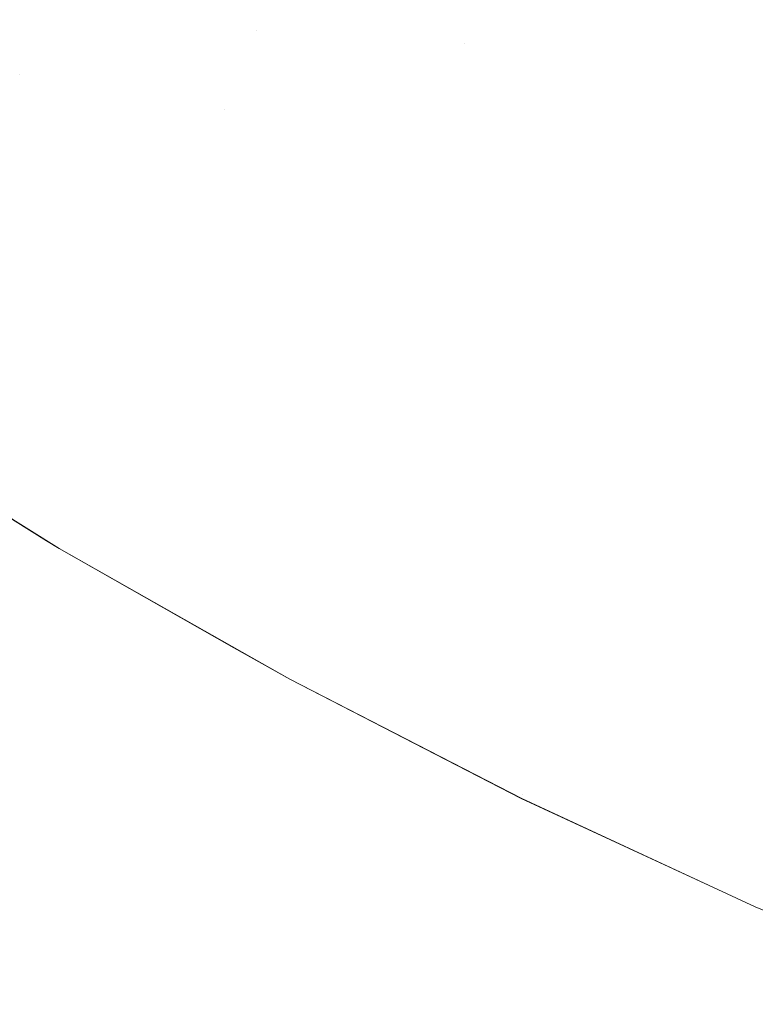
# Model space of a CAD drawing. Header units: centimetres. Extents: x -21.6 to 22.7, y 4.2 to 6.
# Tile 9 of 256: x -21.54067 to -21.53191, y 4.20511 to 4.21683. Entities that reach past the tile are written whole.
import ezdxf

# ---------------------------------------------------------------- set-up
doc = ezdxf.new("R2010")
doc.units = ezdxf.units.CM
doc.header["$LTSCALE"] = 2.54
doc.layers.add('Lucido design-1', color=7, linetype='Continuous')

# ---------------------------------------------------------------- blocks, each defined once
blk = doc.blocks.new('Gruppo-3-1')
at = {"color": 7, "linetype": 'Continuous', "lineweight": 9}
for points, invisible_edges in [([(-21.539436, 4.218969, -2276.283155), (-21.539879, 4.21797, -2276.285944), (-21.537846, 4.216711, -2276.285944), (-21.537427, 4.217726, -2276.283155)], 15), ([(-21.537846, 4.216711, -2276.958396), (-21.539879, 4.21797, -2276.958396), (-21.539436, 4.218969, -2276.961185), (-21.537427, 4.217726, -2276.961185)], 15), ([(-21.532035, 4.218969, -2276.969229), (-21.52999, 4.21797, -2276.969229), (-21.530397, 4.216711, -2276.966604), (-21.532473, 4.217726, -2276.966604)], 15), ([(-21.535375, 4.216546, -2276.283155), (-21.534956, 4.217644, -2276.280418), (-21.536981, 4.218808, -2276.280418), (-21.537427, 4.217726, -2276.283155)], 15), ([(-21.542301, 4.218376, -2276.288781), (-21.542702, 4.217531, -2276.291665), (-21.540671, 4.216182, -2276.291665), (-21.540291, 4.21704, -2276.288781)], 15), ([(-21.542301, 4.218376, -2276.955559), (-21.540291, 4.21704, -2276.955559), (-21.540671, 4.216182, -2276.952675), (-21.542702, 4.217531, -2276.952675)], 15), ([(-21.538235, 4.215767, -2276.288781), (-21.537846, 4.216711, -2276.285944), (-21.539879, 4.21797, -2276.285944), (-21.540291, 4.21704, -2276.288781)], 15), ([(-21.540291, 4.21704, -2276.955559), (-21.539879, 4.21797, -2276.958396), (-21.537846, 4.216711, -2276.958396), (-21.538044, 4.21623, -2276.956983)], 15), ([(-21.535375, 4.216546, -2276.283155), (-21.537427, 4.217726, -2276.283155), (-21.537846, 4.216711, -2276.285944), (-21.536812, 4.216106, -2276.285944)], 15), ([(-21.537846, 4.216711, -2276.958396), (-21.537427, 4.217726, -2276.961185), (-21.535375, 4.216546, -2276.961185), (-21.535575, 4.216023, -2276.959797)], 15), ([(-21.535168, 4.217087, -2276.96256), (-21.535375, 4.216546, -2276.961185), (-21.537427, 4.217726, -2276.961185)], 11), ([(-21.533927, 4.217087, -2276.280418), (-21.532889, 4.216546, -2276.280418), (-21.532473, 4.217726, -2276.277736)], 11), ([(-21.53144, 4.21721, -2276.277736), (-21.532473, 4.217726, -2276.277736), (-21.532889, 4.216546, -2276.280418), (-21.53184, 4.216023, -2276.280418)], 15), ([(-21.532684, 4.217128, -2276.96527), (-21.532473, 4.217726, -2276.966604), (-21.530397, 4.216711, -2276.966604), (-21.530592, 4.216106, -2276.96527)], 15), ([(-21.533927, 4.217087, -2276.280418), (-21.534956, 4.217644, -2276.280418), (-21.535375, 4.216546, -2276.283155), (-21.534333, 4.215982, -2276.283155)], 15), ([(-21.535168, 4.217087, -2276.96256), (-21.534956, 4.217644, -2276.963922), (-21.532889, 4.216546, -2276.963922), (-21.533087, 4.215982, -2276.96256)], 15), ([(-21.532684, 4.217128, -2276.96527), (-21.532889, 4.216546, -2276.963922), (-21.534956, 4.217644, -2276.963922)], 11), ([(-21.543068, 4.21676, -2276.94975), (-21.542702, 4.217531, -2276.952675), (-21.540671, 4.216182, -2276.952675), (-21.540849, 4.215781, -2276.951217)], 15), ([(-21.530592, 4.216106, -2276.96527), (-21.530782, 4.215517, -2276.963922), (-21.532889, 4.216546, -2276.963922), (-21.532684, 4.217128, -2276.96527)], 15), ([(-21.538235, 4.215767, -2276.288781), (-21.540291, 4.21704, -2276.288781), (-21.540671, 4.216182, -2276.291665), (-21.539638, 4.215531, -2276.291665)], 15), ([(-21.540671, 4.216182, -2276.952675), (-21.540291, 4.21704, -2276.955559), (-21.538235, 4.215767, -2276.955559), (-21.538418, 4.215323, -2276.954122)], 15), ([(-21.538044, 4.21623, -2276.956983), (-21.538235, 4.215767, -2276.955559), (-21.540291, 4.21704, -2276.955559)], 11), ([(-21.533087, 4.215982, -2276.96256), (-21.53328, 4.215434, -2276.961185), (-21.535375, 4.216546, -2276.961185), (-21.535168, 4.217087, -2276.96256)], 15), ([(-21.534333, 4.215982, -2276.283155), (-21.53328, 4.215434, -2276.283155), (-21.532889, 4.216546, -2276.280418), (-21.533927, 4.217087, -2276.280418)], 15), ([(-21.536812, 4.216106, -2276.285944), (-21.537846, 4.216711, -2276.285944), (-21.538235, 4.215767, -2276.288781), (-21.53719, 4.215155, -2276.288781)], 15), ([(-21.538044, 4.21623, -2276.956983), (-21.537846, 4.216711, -2276.958396), (-21.535768, 4.215517, -2276.958396), (-21.535954, 4.215029, -2276.956983)], 15), ([(-21.535575, 4.216023, -2276.959797), (-21.535768, 4.215517, -2276.958396), (-21.537846, 4.216711, -2276.958396)], 11), ([(-21.536812, 4.216106, -2276.285944), (-21.535768, 4.215517, -2276.285944), (-21.535375, 4.216546, -2276.283155)], 11), ([(-21.534333, 4.215982, -2276.283155), (-21.535375, 4.216546, -2276.283155), (-21.535768, 4.215517, -2276.285944), (-21.534713, 4.214946, -2276.285944)], 15), ([(-21.535575, 4.216023, -2276.959797), (-21.535375, 4.216546, -2276.961185), (-21.53328, 4.215434, -2276.961185), (-21.533467, 4.214904, -2276.959797)], 15), ([(-21.53184, 4.216023, -2276.280418), (-21.532889, 4.216546, -2276.280418), (-21.53328, 4.215434, -2276.283155), (-21.532218, 4.214904, -2276.283155)], 15), ([(-21.533087, 4.215982, -2276.96256), (-21.532889, 4.216546, -2276.963922), (-21.530782, 4.215517, -2276.963922), (-21.530967, 4.214946, -2276.96256)], 15), ([(-21.539638, 4.215531, -2276.291665), (-21.540671, 4.216182, -2276.291665), (-21.541019, 4.215399, -2276.29459), (-21.539976, 4.214742, -2276.29459)], 15), ([(-21.540849, 4.215781, -2276.951217), (-21.540671, 4.216182, -2276.952675), (-21.538594, 4.214896, -2276.952675), (-21.538762, 4.214489, -2276.951217)], 15), ([(-21.538418, 4.215323, -2276.954122), (-21.538594, 4.214896, -2276.952675), (-21.540671, 4.216182, -2276.952675)], 11), ([(-21.535954, 4.215029, -2276.956983), (-21.536134, 4.21456, -2276.955559), (-21.538235, 4.215767, -2276.955559), (-21.538044, 4.21623, -2276.956983)], 15), ([(-21.53719, 4.215155, -2276.288781), (-21.536134, 4.21456, -2276.288781), (-21.535768, 4.215517, -2276.285944), (-21.536812, 4.216106, -2276.285944)], 15), ([(-21.533467, 4.214904, -2276.959797), (-21.533648, 4.214391, -2276.958396), (-21.535768, 4.215517, -2276.958396), (-21.535575, 4.216023, -2276.959797)], 15), ([(-21.534713, 4.214946, -2276.285944), (-21.533648, 4.214391, -2276.285944), (-21.53328, 4.215434, -2276.283155), (-21.534333, 4.215982, -2276.283155)], 15), ([(-21.530967, 4.214946, -2276.96256), (-21.531146, 4.214391, -2276.961185), (-21.53328, 4.215434, -2276.961185), (-21.533087, 4.215982, -2276.96256)], 15), ([(-21.532218, 4.214904, -2276.283155), (-21.531146, 4.214391, -2276.283155), (-21.530782, 4.215517, -2276.280418), (-21.53184, 4.216023, -2276.280418)], 15), ([(-21.538762, 4.214489, -2276.951217), (-21.538922, 4.214101, -2276.94975), (-21.541019, 4.215399, -2276.94975), (-21.540849, 4.215781, -2276.951217)], 15), ([(-21.539638, 4.215531, -2276.291665), (-21.538594, 4.214896, -2276.291665), (-21.538235, 4.215767, -2276.288781)], 11), ([(-21.53719, 4.215155, -2276.288781), (-21.538235, 4.215767, -2276.288781), (-21.538594, 4.214896, -2276.291665), (-21.537538, 4.214278, -2276.291665)], 15), ([(-21.538418, 4.215323, -2276.954122), (-21.538235, 4.215767, -2276.955559), (-21.536134, 4.21456, -2276.955559), (-21.536306, 4.214109, -2276.954122)], 15), ([(-21.539976, 4.214742, -2276.29459), (-21.538922, 4.214101, -2276.29459), (-21.538594, 4.214896, -2276.291665), (-21.539638, 4.215531, -2276.291665)], 15), ([(-21.534713, 4.214946, -2276.285944), (-21.535768, 4.215517, -2276.285944), (-21.536134, 4.21456, -2276.288781), (-21.535067, 4.213982, -2276.288781)], 15), ([(-21.535954, 4.215029, -2276.956983), (-21.535768, 4.215517, -2276.958396), (-21.533648, 4.214391, -2276.958396), (-21.533822, 4.213897, -2276.956983)], 15), ([(-21.539976, 4.214742, -2276.29459), (-21.541019, 4.215399, -2276.29459), (-21.541332, 4.214692, -2276.297555), (-21.540281, 4.214029, -2276.297555)], 15), ([(-21.54118, 4.215036, -2276.948272), (-21.541019, 4.215399, -2276.94975), (-21.538922, 4.214101, -2276.94975), (-21.539074, 4.213732, -2276.948272)], 15), ([(-21.532218, 4.214904, -2276.283155), (-21.53328, 4.215434, -2276.283155), (-21.533648, 4.214391, -2276.285944), (-21.532572, 4.213854, -2276.285944)], 15), ([(-21.533467, 4.214904, -2276.959797), (-21.53328, 4.215434, -2276.961185), (-21.531146, 4.214391, -2276.961185), (-21.53132, 4.213854, -2276.959797)], 15), ([(-21.536306, 4.214109, -2276.954122), (-21.536471, 4.213676, -2276.952675), (-21.538594, 4.214896, -2276.952675), (-21.538418, 4.215323, -2276.954122)], 15), ([(-21.537538, 4.214278, -2276.291665), (-21.536471, 4.213676, -2276.291665), (-21.536134, 4.21456, -2276.288781), (-21.53719, 4.215155, -2276.288781)], 15), ([(-21.539074, 4.213732, -2276.948272), (-21.539218, 4.213383, -2276.946785), (-21.541332, 4.214692, -2276.946785), (-21.54118, 4.215036, -2276.948272)], 15), ([(-21.533822, 4.213897, -2276.956983), (-21.533989, 4.213421, -2276.955559), (-21.536134, 4.21456, -2276.955559), (-21.535954, 4.215029, -2276.956983)], 15), ([(-21.537538, 4.214278, -2276.291665), (-21.538594, 4.214896, -2276.291665), (-21.538922, 4.214101, -2276.29459), (-21.537856, 4.213477, -2276.29459)], 15), ([(-21.538762, 4.214489, -2276.951217), (-21.538594, 4.214896, -2276.952675), (-21.536471, 4.213676, -2276.952675), (-21.536629, 4.213263, -2276.951217)], 15), ([(-21.535067, 4.213982, -2276.288781), (-21.533989, 4.213421, -2276.288781), (-21.533648, 4.214391, -2276.285944), (-21.534713, 4.214946, -2276.285944)], 15), ([(-21.53132, 4.213854, -2276.959797), (-21.531487, 4.213336, -2276.958396), (-21.533648, 4.214391, -2276.958396), (-21.533467, 4.214904, -2276.959797)], 15), ([(-21.532572, 4.213854, -2276.285944), (-21.531487, 4.213336, -2276.285944), (-21.531146, 4.214391, -2276.283155), (-21.532218, 4.214904, -2276.283155)], 15), ([(-21.540281, 4.214029, -2276.297555), (-21.541332, 4.214692, -2276.297555), (-21.541611, 4.214063, -2276.300554), (-21.540552, 4.213395, -2276.300554)], 15), ([(-21.541476, 4.214367, -2276.94529), (-21.541332, 4.214692, -2276.946785), (-21.539218, 4.213383, -2276.946785), (-21.539354, 4.213053, -2276.94529)], 15), ([(-21.540281, 4.214029, -2276.297555), (-21.539218, 4.213383, -2276.297555), (-21.538922, 4.214101, -2276.29459), (-21.539976, 4.214742, -2276.29459)], 15), ([(-21.535067, 4.213982, -2276.288781), (-21.536134, 4.21456, -2276.288781), (-21.536471, 4.213676, -2276.291665), (-21.535393, 4.213092, -2276.291665)], 15), ([(-21.536306, 4.214109, -2276.954122), (-21.536134, 4.21456, -2276.955559), (-21.533989, 4.213421, -2276.955559), (-21.53415, 4.212964, -2276.954122)], 15), ([(-21.536629, 4.213263, -2276.951217), (-21.536779, 4.212869, -2276.94975), (-21.538922, 4.214101, -2276.94975), (-21.538762, 4.214489, -2276.951217)], 15), ([(-21.539354, 4.213053, -2276.94529), (-21.539481, 4.212744, -2276.943786), (-21.541611, 4.214063, -2276.943786), (-21.541476, 4.214367, -2276.94529)], 15), ([(-21.532572, 4.213854, -2276.285944), (-21.533648, 4.214391, -2276.285944), (-21.533989, 4.213421, -2276.288781), (-21.532902, 4.212878, -2276.288781)], 15), ([(-21.533822, 4.213897, -2276.956983), (-21.533648, 4.214391, -2276.958396), (-21.531487, 4.213336, -2276.958396), (-21.531649, 4.212835, -2276.956983)], 15), ([(-21.537856, 4.213477, -2276.29459), (-21.536779, 4.212869, -2276.29459), (-21.536471, 4.213676, -2276.291665), (-21.537538, 4.214278, -2276.291665)], 15), ([(-21.540552, 4.213395, -2276.300554), (-21.541611, 4.214063, -2276.300554), (-21.541854, 4.213514, -2276.303583), (-21.540788, 4.212842, -2276.303583)], 15), ([(-21.541737, 4.213778, -2276.942275), (-21.541611, 4.214063, -2276.943786), (-21.539481, 4.212744, -2276.943786), (-21.5396, 4.212456, -2276.942275)], 15), ([(-21.537856, 4.213477, -2276.29459), (-21.538922, 4.214101, -2276.29459), (-21.539218, 4.213383, -2276.297555), (-21.538143, 4.212753, -2276.297555)], 15), ([(-21.539074, 4.213732, -2276.948272), (-21.538922, 4.214101, -2276.94975), (-21.536779, 4.212869, -2276.94975), (-21.536922, 4.212495, -2276.948272)], 15), ([(-21.53415, 4.212964, -2276.954122), (-21.534305, 4.212526, -2276.952675), (-21.536471, 4.213676, -2276.952675), (-21.536306, 4.214109, -2276.954122)], 15), ([(-21.540552, 4.213395, -2276.300554), (-21.539481, 4.212744, -2276.300554), (-21.539218, 4.213383, -2276.297555), (-21.540281, 4.214029, -2276.297555)], 15), ([(-21.535393, 4.213092, -2276.291665), (-21.534305, 4.212526, -2276.291665), (-21.533989, 4.213421, -2276.288781), (-21.535067, 4.213982, -2276.288781)], 15), ([(-21.531649, 4.212835, -2276.956983), (-21.531804, 4.212353, -2276.955559), (-21.533989, 4.213421, -2276.955559), (-21.533822, 4.213897, -2276.956983)], 15), ([(-21.532902, 4.212878, -2276.288781), (-21.531804, 4.212353, -2276.288781), (-21.531487, 4.213336, -2276.285944), (-21.532572, 4.213854, -2276.285944)], 15), ([(-21.5396, 4.212456, -2276.942275), (-21.539711, 4.212187, -2276.940757), (-21.541854, 4.213514, -2276.940757), (-21.541737, 4.213778, -2276.942275)], 15), ([(-21.536922, 4.212495, -2276.948272), (-21.537057, 4.212141, -2276.946785), (-21.539218, 4.213383, -2276.946785), (-21.539074, 4.213732, -2276.948272)], 15), ([(-21.535393, 4.213092, -2276.291665), (-21.536471, 4.213676, -2276.291665), (-21.536779, 4.212869, -2276.29459), (-21.535691, 4.21228, -2276.29459)], 15), ([(-21.536629, 4.213263, -2276.951217), (-21.536471, 4.213676, -2276.952675), (-21.534305, 4.212526, -2276.952675), (-21.534452, 4.212107, -2276.951217)], 15), ([(-21.541962, 4.21327, -2276.939231), (-21.541854, 4.213514, -2276.940757), (-21.539711, 4.212187, -2276.940757), (-21.539813, 4.21194, -2276.939231)], 15), ([(-21.538143, 4.212753, -2276.297555), (-21.537057, 4.212141, -2276.297555), (-21.536779, 4.212869, -2276.29459), (-21.537856, 4.213477, -2276.29459)], 15), ([(-21.540788, 4.212842, -2276.303583), (-21.539711, 4.212187, -2276.303583), (-21.539481, 4.212744, -2276.300554), (-21.540552, 4.213395, -2276.300554)], 15), ([(-21.538143, 4.212753, -2276.297555), (-21.539218, 4.213383, -2276.297555), (-21.539481, 4.212744, -2276.300554), (-21.538398, 4.21211, -2276.300554)], 15), ([(-21.539354, 4.213053, -2276.94529), (-21.539218, 4.213383, -2276.946785), (-21.537057, 4.212141, -2276.946785), (-21.537185, 4.211807, -2276.94529)], 15), ([(-21.532902, 4.212878, -2276.288781), (-21.533989, 4.213421, -2276.288781), (-21.534305, 4.212526, -2276.291665), (-21.533206, 4.211977, -2276.291665)], 15), ([(-21.53415, 4.212964, -2276.954122), (-21.533989, 4.213421, -2276.955559), (-21.531804, 4.212353, -2276.955559), (-21.531954, 4.211891, -2276.954122)], 15), ([(-21.539813, 4.21194, -2276.939231), (-21.539906, 4.211713, -2276.9377), (-21.542061, 4.213047, -2276.9377), (-21.541962, 4.21327, -2276.939231)], 15), ([(-21.534452, 4.212107, -2276.951217), (-21.534593, 4.211708, -2276.94975), (-21.536779, 4.212869, -2276.94975), (-21.536629, 4.213263, -2276.951217)], 15), ([(-21.542151, 4.212845, -2276.936163), (-21.542061, 4.213047, -2276.9377), (-21.539906, 4.211713, -2276.9377), (-21.539991, 4.211508, -2276.936163)], 15), ([(-21.537185, 4.211807, -2276.94529), (-21.537305, 4.211494, -2276.943786), (-21.539481, 4.212744, -2276.943786), (-21.539354, 4.213053, -2276.94529)], 15), ([(-21.535691, 4.21228, -2276.29459), (-21.534593, 4.211708, -2276.29459), (-21.534305, 4.212526, -2276.291665), (-21.535393, 4.213092, -2276.291665)], 15), ([(-21.531954, 4.211891, -2276.954122), (-21.532097, 4.211447, -2276.952675), (-21.534305, 4.212526, -2276.952675), (-21.53415, 4.212964, -2276.954122)], 15), ([(-21.539991, 4.211508, -2276.936163), (-21.540067, 4.211323, -2276.934621), (-21.542231, 4.212663, -2276.934621), (-21.542151, 4.212845, -2276.936163)], 15), ([(-21.54099, 4.212372, -2276.30664), (-21.539906, 4.211713, -2276.30664), (-21.539711, 4.212187, -2276.303583), (-21.540788, 4.212842, -2276.303583)], 15), ([(-21.535691, 4.21228, -2276.29459), (-21.536779, 4.212869, -2276.29459), (-21.537057, 4.212141, -2276.297555), (-21.53596, 4.211547, -2276.297555)], 15), ([(-21.536922, 4.212495, -2276.948272), (-21.536779, 4.212869, -2276.94975), (-21.534593, 4.211708, -2276.94975), (-21.534726, 4.211329, -2276.948272)], 15), ([(-21.533206, 4.211977, -2276.291665), (-21.532097, 4.211447, -2276.291665), (-21.531804, 4.212353, -2276.288781), (-21.532902, 4.212878, -2276.288781)], 15), ([(-21.542302, 4.212503, -2276.933075), (-21.542231, 4.212663, -2276.934621), (-21.540067, 4.211323, -2276.934621), (-21.540134, 4.211161, -2276.933075)], 15), ([(-21.538398, 4.21211, -2276.300554), (-21.539481, 4.212744, -2276.300554), (-21.539711, 4.212187, -2276.303583), (-21.538621, 4.211549, -2276.303583)], 15), ([(-21.5396, 4.212456, -2276.942275), (-21.539481, 4.212744, -2276.943786), (-21.537305, 4.211494, -2276.943786), (-21.537416, 4.211201, -2276.942275)], 15), ([(-21.538398, 4.21211, -2276.300554), (-21.537305, 4.211494, -2276.300554), (-21.537057, 4.212141, -2276.297555), (-21.538143, 4.212753, -2276.297555)], 15), ([(-21.540134, 4.211161, -2276.933075), (-21.540192, 4.211019, -2276.931524), (-21.542364, 4.212364, -2276.931524), (-21.542302, 4.212503, -2276.933075)], 15), ([(-21.537416, 4.211201, -2276.942275), (-21.53752, 4.210929, -2276.940757), (-21.539711, 4.212187, -2276.940757), (-21.5396, 4.212456, -2276.942275)], 15), ([(-21.534726, 4.211329, -2276.948272), (-21.534852, 4.21097, -2276.946785), (-21.537057, 4.212141, -2276.946785), (-21.536922, 4.212495, -2276.948272)], 15), ([(-21.533206, 4.211977, -2276.291665), (-21.534305, 4.212526, -2276.291665), (-21.534593, 4.211708, -2276.29459), (-21.533484, 4.211154, -2276.29459)], 15), ([(-21.534452, 4.212107, -2276.951217), (-21.534305, 4.212526, -2276.952675), (-21.532097, 4.211447, -2276.952675), (-21.532234, 4.211023, -2276.951217)], 15), ([(-21.542416, 4.212246, -2276.929971), (-21.542364, 4.212364, -2276.931524), (-21.540192, 4.211019, -2276.931524), (-21.540242, 4.210899, -2276.929971)], 15), ([(-21.541155, 4.211985, -2276.309719), (-21.540067, 4.211323, -2276.309719), (-21.539906, 4.211713, -2276.30664), (-21.54099, 4.212372, -2276.30664)], 15), ([(-21.530697, 4.211847, -2276.288781), (-21.531804, 4.212353, -2276.288781), (-21.532097, 4.211447, -2276.291665), (-21.530979, 4.210936, -2276.291665)], 15), ([(-21.531954, 4.211891, -2276.954122), (-21.531804, 4.212353, -2276.955559), (-21.529581, 4.21136, -2276.955559), (-21.529719, 4.210892, -2276.954122)], 15), ([(-21.542981, 4.212265, -2276.92217), (-21.540203, 4.210536, -2276.92217), (-21.540203, 4.210536, -2276.32217), (-21.540352, 4.210629, -2276.32217)], 10), ([(-21.540352, 4.210629, -2276.32217), (-21.541442, 4.211307, -2276.32217), (-21.542981, 4.212265, -2276.32217), (-21.542981, 4.212265, -2276.92217)], 12), ([(-21.54035, 4.210637, -2276.923732), (-21.540203, 4.210536, -2276.92217), (-21.542981, 4.212265, -2276.92217), (-21.542531, 4.211987, -2276.923732)], 13), ([(-21.540242, 4.210899, -2276.929971), (-21.540282, 4.210801, -2276.928414), (-21.542459, 4.212149, -2276.928414), (-21.542416, 4.212246, -2276.929971)], 15), ([(-21.538621, 4.211549, -2276.303583), (-21.539711, 4.212187, -2276.303583), (-21.539906, 4.211713, -2276.30664), (-21.538811, 4.211072, -2276.30664)], 15), ([(-21.539813, 4.21194, -2276.939231), (-21.539711, 4.212187, -2276.940757), (-21.53752, 4.210929, -2276.940757), (-21.537616, 4.210678, -2276.939231)], 15), ([(-21.53596, 4.211547, -2276.297555), (-21.534852, 4.21097, -2276.297555), (-21.534593, 4.211708, -2276.29459), (-21.535691, 4.21228, -2276.29459)], 15), ([(-21.540314, 4.210725, -2276.926855), (-21.540336, 4.21067, -2276.925294), (-21.542517, 4.21202, -2276.925294), (-21.542493, 4.212074, -2276.926855)], 15), ([(-21.542493, 4.212074, -2276.926855), (-21.542459, 4.212149, -2276.928414), (-21.540282, 4.210801, -2276.928414), (-21.540314, 4.210725, -2276.926855)], 15), ([(-21.538621, 4.211549, -2276.303583), (-21.53752, 4.210929, -2276.303583), (-21.537305, 4.211494, -2276.300554), (-21.538398, 4.21211, -2276.300554)], 15), ([(-21.53596, 4.211547, -2276.297555), (-21.537057, 4.212141, -2276.297555), (-21.537305, 4.211494, -2276.300554), (-21.536199, 4.210895, -2276.300554)], 15), ([(-21.537185, 4.211807, -2276.94529), (-21.537057, 4.212141, -2276.946785), (-21.534852, 4.21097, -2276.946785), (-21.534972, 4.210632, -2276.94529)], 15), ([(-21.532234, 4.211023, -2276.951217), (-21.532365, 4.210619, -2276.94975), (-21.534593, 4.211708, -2276.94975), (-21.534452, 4.212107, -2276.951217)], 15), ([(-21.542531, 4.211987, -2276.923732), (-21.542517, 4.21202, -2276.925294), (-21.540336, 4.21067, -2276.925294), (-21.54035, 4.210637, -2276.923732)], 15), ([(-21.541284, 4.211683, -2276.312816), (-21.540192, 4.211019, -2276.312816), (-21.540067, 4.211323, -2276.309719), (-21.541155, 4.211985, -2276.309719)], 15), ([(-21.533484, 4.211154, -2276.29459), (-21.532365, 4.210619, -2276.29459), (-21.532097, 4.211447, -2276.291665), (-21.533206, 4.211977, -2276.291665)], 15), ([(-21.537616, 4.210678, -2276.939231), (-21.537704, 4.210448, -2276.9377), (-21.539906, 4.211713, -2276.9377), (-21.539813, 4.21194, -2276.939231)], 15), ([(-21.529719, 4.210892, -2276.954122), (-21.529851, 4.210444, -2276.952675), (-21.532097, 4.211447, -2276.952675), (-21.531954, 4.211891, -2276.954122)], 15), ([(-21.538811, 4.211072, -2276.30664), (-21.539906, 4.211713, -2276.30664), (-21.540067, 4.211323, -2276.309719), (-21.538967, 4.210679, -2276.309719)], 15), ([(-21.539991, 4.211508, -2276.936163), (-21.539906, 4.211713, -2276.9377), (-21.537704, 4.210448, -2276.9377), (-21.537784, 4.210239, -2276.936163)], 15), ([(-21.534972, 4.210632, -2276.94529), (-21.535084, 4.210314, -2276.943786), (-21.537305, 4.211494, -2276.943786), (-21.537185, 4.211807, -2276.94529)], 15), ([(-21.533484, 4.211154, -2276.29459), (-21.534593, 4.211708, -2276.29459), (-21.534852, 4.21097, -2276.297555), (-21.533734, 4.210412, -2276.297555)], 15), ([(-21.534726, 4.211329, -2276.948272), (-21.534593, 4.211708, -2276.94975), (-21.532365, 4.210619, -2276.94975), (-21.532489, 4.210236, -2276.948272)], 15), ([(-21.541377, 4.211467, -2276.315926), (-21.540282, 4.210801, -2276.315926), (-21.540192, 4.211019, -2276.312816), (-21.541284, 4.211683, -2276.312816)], 15), ([(-21.537784, 4.210239, -2276.936163), (-21.537855, 4.210052, -2276.934621), (-21.540067, 4.211323, -2276.934621), (-21.539991, 4.211508, -2276.936163)], 15), ([(-21.538811, 4.211072, -2276.30664), (-21.537704, 4.210448, -2276.30664), (-21.53752, 4.210929, -2276.303583), (-21.538621, 4.211549, -2276.303583)], 15), ([(-21.536199, 4.210895, -2276.300554), (-21.537305, 4.211494, -2276.300554), (-21.53752, 4.210929, -2276.303583), (-21.536408, 4.210326, -2276.303583)], 15), ([(-21.537416, 4.211201, -2276.942275), (-21.537305, 4.211494, -2276.943786), (-21.535084, 4.210314, -2276.943786), (-21.535188, 4.210017, -2276.942275)], 15), ([(-21.536199, 4.210895, -2276.300554), (-21.535084, 4.210314, -2276.300554), (-21.534852, 4.21097, -2276.297555), (-21.53596, 4.211547, -2276.297555)], 15), ([(-21.541432, 4.211336, -2276.319046), (-21.540336, 4.21067, -2276.319046), (-21.540282, 4.210801, -2276.315926), (-21.541377, 4.211467, -2276.315926)], 15), ([(-21.530979, 4.210936, -2276.291665), (-21.532097, 4.211447, -2276.291665), (-21.532365, 4.210619, -2276.29459), (-21.531236, 4.210103, -2276.29459)], 15), ([(-21.532234, 4.211023, -2276.951217), (-21.532097, 4.211447, -2276.952675), (-21.529851, 4.210444, -2276.952675), (-21.529977, 4.210015, -2276.951217)], 15), ([(-21.541442, 4.211307, -2276.32217), (-21.540352, 4.210629, -2276.32217), (-21.540336, 4.21067, -2276.319046), (-21.541432, 4.211336, -2276.319046)], 14), ([(-21.538967, 4.210679, -2276.309719), (-21.540067, 4.211323, -2276.309719), (-21.540192, 4.211019, -2276.312816), (-21.539088, 4.210373, -2276.312816)], 15), ([(-21.540134, 4.211161, -2276.933075), (-21.540067, 4.211323, -2276.934621), (-21.537855, 4.210052, -2276.934621), (-21.537918, 4.209887, -2276.933075)], 15), ([(-21.532489, 4.210236, -2276.948272), (-21.532606, 4.209872, -2276.946785), (-21.534852, 4.21097, -2276.946785), (-21.534726, 4.211329, -2276.948272)], 15), ([(-21.537918, 4.209887, -2276.933075), (-21.537973, 4.209744, -2276.931524), (-21.540192, 4.211019, -2276.931524), (-21.540134, 4.211161, -2276.933075)], 15), ([(-21.535188, 4.210017, -2276.942275), (-21.535285, 4.209741, -2276.940757), (-21.53752, 4.210929, -2276.940757), (-21.537416, 4.211201, -2276.942275)], 15), ([(-21.533734, 4.210412, -2276.297555), (-21.532606, 4.209872, -2276.297555), (-21.532365, 4.210619, -2276.29459), (-21.533484, 4.211154, -2276.29459)], 15), ([(-21.539088, 4.210373, -2276.312816), (-21.540192, 4.211019, -2276.312816), (-21.540282, 4.210801, -2276.315926), (-21.539175, 4.210153, -2276.315926)], 15), ([(-21.540242, 4.210899, -2276.929971), (-21.540192, 4.211019, -2276.931524), (-21.537973, 4.209744, -2276.931524), (-21.538019, 4.209622, -2276.929971)], 15), ([(-21.538967, 4.210679, -2276.309719), (-21.537855, 4.210052, -2276.309719), (-21.537704, 4.210448, -2276.30664), (-21.538811, 4.211072, -2276.30664)], 15), ([(-21.529977, 4.210015, -2276.951217), (-21.530097, 4.209606, -2276.94975), (-21.532365, 4.210619, -2276.94975), (-21.532234, 4.211023, -2276.951217)], 15), ([(-21.538019, 4.209622, -2276.929971), (-21.538057, 4.209523, -2276.928414), (-21.540282, 4.210801, -2276.928414), (-21.540242, 4.210899, -2276.929971)], 15), ([(-21.536408, 4.210326, -2276.303583), (-21.53752, 4.210929, -2276.303583), (-21.537704, 4.210448, -2276.30664), (-21.536586, 4.209842, -2276.30664)], 15), ([(-21.537616, 4.210678, -2276.939231), (-21.53752, 4.210929, -2276.940757), (-21.535285, 4.209741, -2276.940757), (-21.535375, 4.209487, -2276.939231)], 15), ([(-21.536408, 4.210326, -2276.303583), (-21.535285, 4.209741, -2276.303583), (-21.535084, 4.210314, -2276.300554), (-21.536199, 4.210895, -2276.300554)], 15), ([(-21.533734, 4.210412, -2276.297555), (-21.534852, 4.21097, -2276.297555), (-21.535084, 4.210314, -2276.300554), (-21.533957, 4.209752, -2276.300554)], 15), ([(-21.534972, 4.210632, -2276.94529), (-21.534852, 4.21097, -2276.946785), (-21.532606, 4.209872, -2276.946785), (-21.532717, 4.20953, -2276.94529)], 15), ([(-21.539175, 4.210153, -2276.315926), (-21.540282, 4.210801, -2276.315926), (-21.540336, 4.21067, -2276.319046), (-21.539228, 4.210021, -2276.319046)], 15), ([(-21.540314, 4.210725, -2276.926855), (-21.540282, 4.210801, -2276.928414), (-21.538057, 4.209523, -2276.928414), (-21.538087, 4.209445, -2276.926855)], 15), ([(-21.539228, 4.210021, -2276.319046), (-21.540336, 4.21067, -2276.319046), (-21.540352, 4.210629, -2276.32217), (-21.540203, 4.210536, -2276.32217)], 11), ([(-21.54035, 4.210637, -2276.923732), (-21.540336, 4.21067, -2276.925294), (-21.538108, 4.20939, -2276.925294), (-21.538121, 4.209356, -2276.923732)], 15), ([(-21.538087, 4.209445, -2276.926855), (-21.538108, 4.20939, -2276.925294), (-21.540336, 4.21067, -2276.925294), (-21.540314, 4.210725, -2276.926855)], 15), ([(-21.539088, 4.210373, -2276.312816), (-21.537973, 4.209744, -2276.312816), (-21.537855, 4.210052, -2276.309719), (-21.538967, 4.210679, -2276.309719)], 15), ([(-21.535375, 4.209487, -2276.939231), (-21.535457, 4.209254, -2276.9377), (-21.537704, 4.210448, -2276.9377), (-21.537616, 4.210678, -2276.939231)], 15), ([(-21.538121, 4.209356, -2276.923732), (-21.537455, 4.208979, -2276.92217), (-21.540203, 4.210536, -2276.92217), (-21.54035, 4.210637, -2276.923732)], 13), ([(-21.540203, 4.210536, -2276.32217), (-21.538119, 4.209356, -2276.32217), (-21.538108, 4.20939, -2276.319046), (-21.539228, 4.210021, -2276.319046)], 14), ([(-21.538119, 4.209356, -2276.32217), (-21.540203, 4.210536, -2276.32217), (-21.540203, 4.210536, -2276.92217), (-21.537455, 4.208979, -2276.92217)], 10), ([(-21.532717, 4.20953, -2276.94529), (-21.53282, 4.209208, -2276.943786), (-21.535084, 4.210314, -2276.943786), (-21.534972, 4.210632, -2276.94529)], 15), ([(-21.531236, 4.210103, -2276.29459), (-21.532365, 4.210619, -2276.29459), (-21.532606, 4.209872, -2276.297555), (-21.531468, 4.209352, -2276.297555)], 15), ([(-21.532489, 4.210236, -2276.948272), (-21.532365, 4.210619, -2276.94975), (-21.530097, 4.209606, -2276.94975), (-21.530212, 4.209218, -2276.948272)], 15), ([(-21.536586, 4.209842, -2276.30664), (-21.537704, 4.210448, -2276.30664), (-21.537855, 4.210052, -2276.309719), (-21.536732, 4.209444, -2276.309719)], 15), ([(-21.537784, 4.210239, -2276.936163), (-21.537704, 4.210448, -2276.9377), (-21.535457, 4.209254, -2276.9377), (-21.535531, 4.209043, -2276.936163)], 15), ([(-21.539175, 4.210153, -2276.315926), (-21.538057, 4.209523, -2276.315926), (-21.537973, 4.209744, -2276.312816), (-21.539088, 4.210373, -2276.312816)], 15), ([(-21.536586, 4.209842, -2276.30664), (-21.535457, 4.209254, -2276.30664), (-21.535285, 4.209741, -2276.303583), (-21.536408, 4.210326, -2276.303583)], 15), ([(-21.533957, 4.209752, -2276.300554), (-21.535084, 4.210314, -2276.300554), (-21.535285, 4.209741, -2276.303583), (-21.534152, 4.209175, -2276.303583)], 15), ([(-21.535188, 4.210017, -2276.942275), (-21.535084, 4.210314, -2276.943786), (-21.53282, 4.209208, -2276.943786), (-21.532918, 4.208908, -2276.942275)], 15), ([(-21.533957, 4.209752, -2276.300554), (-21.53282, 4.209208, -2276.300554), (-21.532606, 4.209872, -2276.297555), (-21.533734, 4.210412, -2276.297555)], 15), ([(-21.535531, 4.209043, -2276.936163), (-21.535598, 4.208854, -2276.934621), (-21.537855, 4.210052, -2276.934621), (-21.537784, 4.210239, -2276.936163)], 15), ([(-21.530212, 4.209218, -2276.948272), (-21.53032, 4.208851, -2276.946785), (-21.532606, 4.209872, -2276.946785), (-21.532489, 4.210236, -2276.948272)], 15), ([(-21.539228, 4.210021, -2276.319046), (-21.538108, 4.20939, -2276.319046), (-21.538057, 4.209523, -2276.315926), (-21.539175, 4.210153, -2276.315926)], 15), ([(-21.536732, 4.209444, -2276.309719), (-21.537855, 4.210052, -2276.309719), (-21.537973, 4.209744, -2276.312816), (-21.536846, 4.209133, -2276.312816)], 15), ([(-21.537918, 4.209887, -2276.933075), (-21.537855, 4.210052, -2276.934621), (-21.535598, 4.208854, -2276.934621), (-21.535657, 4.208686, -2276.933075)], 15), ([(-21.532918, 4.208908, -2276.942275), (-21.533008, 4.208629, -2276.940757), (-21.535285, 4.209741, -2276.940757), (-21.535188, 4.210017, -2276.942275)], 15), ([(-21.535657, 4.208686, -2276.933075), (-21.535708, 4.208541, -2276.931524), (-21.537973, 4.209744, -2276.931524), (-21.537918, 4.209887, -2276.933075)], 15), ([(-21.536732, 4.209444, -2276.309719), (-21.535598, 4.208854, -2276.309719), (-21.535457, 4.209254, -2276.30664), (-21.536586, 4.209842, -2276.30664)], 15), ([(-21.531468, 4.209352, -2276.297555), (-21.532606, 4.209872, -2276.297555), (-21.53282, 4.209208, -2276.300554), (-21.531674, 4.208684, -2276.300554)], 15), ([(-21.532717, 4.20953, -2276.94529), (-21.532606, 4.209872, -2276.946785), (-21.53032, 4.208851, -2276.946785), (-21.530422, 4.208505, -2276.94529)], 15), ([(-21.536846, 4.209133, -2276.312816), (-21.537973, 4.209744, -2276.312816), (-21.538057, 4.209523, -2276.315926), (-21.536928, 4.20891, -2276.315926)], 15), ([(-21.538019, 4.209622, -2276.929971), (-21.537973, 4.209744, -2276.931524), (-21.535708, 4.208541, -2276.931524), (-21.535751, 4.208418, -2276.929971)], 15), ([(-21.534152, 4.209175, -2276.303583), (-21.535285, 4.209741, -2276.303583), (-21.535457, 4.209254, -2276.30664), (-21.534317, 4.208685, -2276.30664)], 15), ([(-21.535375, 4.209487, -2276.939231), (-21.535285, 4.209741, -2276.940757), (-21.533008, 4.208629, -2276.940757), (-21.533091, 4.208371, -2276.939231)], 15), ([(-21.534152, 4.209175, -2276.303583), (-21.533008, 4.208629, -2276.303583), (-21.53282, 4.209208, -2276.300554), (-21.533957, 4.209752, -2276.300554)], 15), ([(-21.535751, 4.208418, -2276.929971), (-21.535787, 4.208317, -2276.928414), (-21.538057, 4.209523, -2276.928414), (-21.538019, 4.209622, -2276.929971)], 15), ([(-21.536928, 4.20891, -2276.315926), (-21.538057, 4.209523, -2276.315926), (-21.538108, 4.20939, -2276.319046), (-21.536977, 4.208777, -2276.319046)], 15), ([(-21.538087, 4.209445, -2276.926855), (-21.538057, 4.209523, -2276.928414), (-21.535787, 4.208317, -2276.928414), (-21.535815, 4.208238, -2276.926855)], 15), ([(-21.533091, 4.208371, -2276.939231), (-21.533167, 4.208135, -2276.9377), (-21.535457, 4.209254, -2276.9377), (-21.535375, 4.209487, -2276.939231)], 15), ([(-21.530422, 4.208505, -2276.94529), (-21.530518, 4.208179, -2276.943786), (-21.53282, 4.209208, -2276.943786), (-21.532717, 4.20953, -2276.94529)], 15), ([(-21.538121, 4.209356, -2276.923732), (-21.538108, 4.20939, -2276.925294), (-21.535834, 4.208182, -2276.925294), (-21.535846, 4.208148, -2276.923732)], 15), ([(-21.536977, 4.208777, -2276.319046), (-21.538108, 4.20939, -2276.319046), (-21.538119, 4.209356, -2276.32217), (-21.537455, 4.208979, -2276.32217)], 11), ([(-21.535815, 4.208238, -2276.926855), (-21.535834, 4.208182, -2276.925294), (-21.538108, 4.20939, -2276.925294), (-21.538087, 4.209445, -2276.926855)], 15), ([(-21.536846, 4.209133, -2276.312816), (-21.535708, 4.208541, -2276.312816), (-21.535598, 4.208854, -2276.309719), (-21.536732, 4.209444, -2276.309719)], 15), ([(-21.537455, 4.208979, -2276.92217), (-21.538121, 4.209356, -2276.923732), (-21.535846, 4.208148, -2276.923732)], 11), ([(-21.537455, 4.208979, -2276.92217), (-21.537455, 4.208979, -2276.32217), (-21.538119, 4.209356, -2276.32217)], 9), ([(-21.534317, 4.208685, -2276.30664), (-21.535457, 4.209254, -2276.30664), (-21.535598, 4.208854, -2276.309719), (-21.534453, 4.208282, -2276.309719)], 15), ([(-21.535531, 4.209043, -2276.936163), (-21.535457, 4.209254, -2276.9377), (-21.533167, 4.208135, -2276.9377), (-21.533236, 4.207922, -2276.936163)], 15), ([(-21.536928, 4.20891, -2276.315926), (-21.535787, 4.208317, -2276.315926), (-21.535708, 4.208541, -2276.312816), (-21.536846, 4.209133, -2276.312816)], 15), ([(-21.534317, 4.208685, -2276.30664), (-21.533167, 4.208135, -2276.30664), (-21.533008, 4.208629, -2276.303583), (-21.534152, 4.209175, -2276.303583)], 15), ([(-21.531674, 4.208684, -2276.300554), (-21.53282, 4.209208, -2276.300554), (-21.533008, 4.208629, -2276.303583), (-21.531854, 4.208101, -2276.303583)], 15), ([(-21.532918, 4.208908, -2276.942275), (-21.53282, 4.209208, -2276.943786), (-21.530518, 4.208179, -2276.943786), (-21.530607, 4.207875, -2276.942275)], 15), ([(-21.533236, 4.207922, -2276.936163), (-21.533298, 4.20773, -2276.934621), (-21.535598, 4.208854, -2276.934621), (-21.535531, 4.209043, -2276.936163)], 15), ([(-21.537455, 4.208979, -2276.32217), (-21.535843, 4.208151, -2276.32217), (-21.535834, 4.208182, -2276.319046), (-21.536977, 4.208777, -2276.319046)], 14), ([(-21.535843, 4.208151, -2276.32217), (-21.537455, 4.208979, -2276.32217), (-21.537455, 4.208979, -2276.92217), (-21.534689, 4.207558, -2276.92217)], 10), ([(-21.535846, 4.208148, -2276.923732), (-21.534689, 4.207558, -2276.92217), (-21.537455, 4.208979, -2276.92217)], 9), ([(-21.536977, 4.208777, -2276.319046), (-21.535834, 4.208182, -2276.319046), (-21.535787, 4.208317, -2276.315926), (-21.536928, 4.20891, -2276.315926)], 15), ([(-21.530607, 4.207875, -2276.942275), (-21.53069, 4.207593, -2276.940757), (-21.533008, 4.208629, -2276.940757), (-21.532918, 4.208908, -2276.942275)], 15), ([(-21.534453, 4.208282, -2276.309719), (-21.535598, 4.208854, -2276.309719), (-21.535708, 4.208541, -2276.312816), (-21.534559, 4.207967, -2276.312816)], 15), ([(-21.535657, 4.208686, -2276.933075), (-21.535598, 4.208854, -2276.934621), (-21.533298, 4.20773, -2276.934621), (-21.533353, 4.20756, -2276.933075)], 15), ([(-21.533353, 4.20756, -2276.933075), (-21.5334, 4.207413, -2276.931524), (-21.535708, 4.208541, -2276.931524), (-21.535657, 4.208686, -2276.933075)], 15), ([(-21.534453, 4.208282, -2276.309719), (-21.533298, 4.20773, -2276.309719), (-21.533167, 4.208135, -2276.30664), (-21.534317, 4.208685, -2276.30664)], 15), ([(-21.534559, 4.207967, -2276.312816), (-21.535708, 4.208541, -2276.312816), (-21.535787, 4.208317, -2276.315926), (-21.534636, 4.207742, -2276.315926)], 15), ([(-21.535751, 4.208418, -2276.929971), (-21.535708, 4.208541, -2276.931524), (-21.5334, 4.207413, -2276.931524), (-21.533441, 4.207288, -2276.929971)], 15), ([(-21.531854, 4.208101, -2276.303583), (-21.533008, 4.208629, -2276.303583), (-21.533167, 4.208135, -2276.30664), (-21.532007, 4.207605, -2276.30664)], 15), ([(-21.533091, 4.208371, -2276.939231), (-21.533008, 4.208629, -2276.940757), (-21.53069, 4.207593, -2276.940757), (-21.530767, 4.207333, -2276.939231)], 15), ([(-21.534636, 4.207742, -2276.315926), (-21.535787, 4.208317, -2276.315926), (-21.535834, 4.208182, -2276.319046), (-21.534681, 4.207606, -2276.319046)], 15), ([(-21.535815, 4.208238, -2276.926855), (-21.535787, 4.208317, -2276.928414), (-21.533474, 4.207186, -2276.928414), (-21.533499, 4.207107, -2276.926855)], 15), ([(-21.533441, 4.207288, -2276.929971), (-21.533474, 4.207186, -2276.928414), (-21.535787, 4.208317, -2276.928414), (-21.535751, 4.208418, -2276.929971)], 15), ([(-21.530767, 4.207333, -2276.939231), (-21.530837, 4.207094, -2276.9377), (-21.533167, 4.208135, -2276.9377), (-21.533091, 4.208371, -2276.939231)], 15), ([(-21.533499, 4.207107, -2276.926855), (-21.533518, 4.20705, -2276.925294), (-21.535834, 4.208182, -2276.925294), (-21.535815, 4.208238, -2276.926855)], 15), ([(-21.534559, 4.207967, -2276.312816), (-21.5334, 4.207413, -2276.312816), (-21.533298, 4.20773, -2276.309719), (-21.534453, 4.208282, -2276.309719)], 15), ([(-21.535846, 4.208148, -2276.923732), (-21.535834, 4.208182, -2276.925294), (-21.533518, 4.20705, -2276.925294), (-21.533529, 4.207016, -2276.923732)], 15), ([(-21.533529, 4.207016, -2276.923732), (-21.534689, 4.207558, -2276.92217), (-21.535846, 4.208148, -2276.923732)], 11), ([(-21.534681, 4.207606, -2276.319046), (-21.535834, 4.208182, -2276.319046), (-21.535843, 4.208151, -2276.32217), (-21.534697, 4.207561, -2276.32217)], 11), ([(-21.534689, 4.207558, -2276.92217), (-21.534689, 4.207558, -2276.32217), (-21.535843, 4.208151, -2276.32217)], 9), ([(-21.532007, 4.207605, -2276.30664), (-21.533167, 4.208135, -2276.30664), (-21.533298, 4.20773, -2276.309719), (-21.532133, 4.207197, -2276.309719)], 15), ([(-21.533236, 4.207922, -2276.936163), (-21.533167, 4.208135, -2276.9377), (-21.530837, 4.207094, -2276.9377), (-21.530901, 4.206878, -2276.936163)], 15), ([(-21.532007, 4.207605, -2276.30664), (-21.530837, 4.207094, -2276.30664), (-21.53069, 4.207593, -2276.303583), (-21.531854, 4.208101, -2276.303583)], 15), ([(-21.534636, 4.207742, -2276.315926), (-21.533474, 4.207186, -2276.315926), (-21.5334, 4.207413, -2276.312816), (-21.534559, 4.207967, -2276.312816)], 15), ([(-21.530901, 4.206878, -2276.936163), (-21.530958, 4.206684, -2276.934621), (-21.533298, 4.20773, -2276.934621), (-21.533236, 4.207922, -2276.936163)], 15), ([(-21.534681, 4.207606, -2276.319046), (-21.533518, 4.20705, -2276.319046), (-21.533474, 4.207186, -2276.315926), (-21.534636, 4.207742, -2276.315926)], 15), ([(-21.532133, 4.207197, -2276.309719), (-21.533298, 4.20773, -2276.309719), (-21.5334, 4.207413, -2276.312816), (-21.532231, 4.206879, -2276.312816)], 15), ([(-21.533353, 4.20756, -2276.933075), (-21.533298, 4.20773, -2276.934621), (-21.530958, 4.206684, -2276.934621), (-21.531008, 4.206513, -2276.933075)], 15), ([(-21.534697, 4.207561, -2276.32217), (-21.533518, 4.20705, -2276.319046), (-21.534681, 4.207606, -2276.319046)], 11), ([(-21.532133, 4.207197, -2276.309719), (-21.530958, 4.206684, -2276.309719), (-21.530837, 4.207094, -2276.30664), (-21.532007, 4.207605, -2276.30664)], 15), ([(-21.532344, 4.206513, -2276.319046), (-21.533518, 4.20705, -2276.319046), (-21.534697, 4.207561, -2276.32217), (-21.532354, 4.206475, -2276.32217)], 11), ([(-21.532354, 4.206475, -2276.32217), (-21.534689, 4.207558, -2276.32217), (-21.534689, 4.207558, -2276.92217), (-21.531908, 4.206268, -2276.92217)], 10), ([(-21.531908, 4.206268, -2276.92217), (-21.534689, 4.207558, -2276.92217), (-21.533529, 4.207016, -2276.923732)], 10), ([(-21.531008, 4.206513, -2276.933075), (-21.531052, 4.206364, -2276.931524), (-21.5334, 4.207413, -2276.931524), (-21.533353, 4.20756, -2276.933075)], 15), ([(-21.532231, 4.206879, -2276.312816), (-21.5334, 4.207413, -2276.312816), (-21.533474, 4.207186, -2276.315926), (-21.532301, 4.20665, -2276.315926)], 15), ([(-21.533441, 4.207288, -2276.929971), (-21.5334, 4.207413, -2276.931524), (-21.531052, 4.206364, -2276.931524), (-21.531089, 4.206238, -2276.929971)], 15), ([(-21.531089, 4.206238, -2276.929971), (-21.53112, 4.206135, -2276.928414), (-21.533474, 4.207186, -2276.928414), (-21.533441, 4.207288, -2276.929971)], 15), ([(-21.532301, 4.20665, -2276.315926), (-21.533474, 4.207186, -2276.315926), (-21.533518, 4.20705, -2276.319046), (-21.532344, 4.206513, -2276.319046)], 15), ([(-21.533499, 4.207107, -2276.926855), (-21.533474, 4.207186, -2276.928414), (-21.53112, 4.206135, -2276.928414), (-21.531143, 4.206054, -2276.926855)], 15), ([(-21.532231, 4.206879, -2276.312816), (-21.531052, 4.206364, -2276.312816), (-21.530958, 4.206684, -2276.309719), (-21.532133, 4.207197, -2276.309719)], 15), ([(-21.533529, 4.207016, -2276.923732), (-21.533518, 4.20705, -2276.925294), (-21.53116, 4.205997, -2276.925294), (-21.53117, 4.205962, -2276.923732)], 15), ([(-21.533529, 4.207016, -2276.923732), (-21.53117, 4.205962, -2276.923732), (-21.531908, 4.206268, -2276.92217)], 11), ([(-21.531143, 4.206054, -2276.926855), (-21.53116, 4.205997, -2276.925294), (-21.533518, 4.20705, -2276.925294), (-21.533499, 4.207107, -2276.926855)], 15), ([(-21.532301, 4.20665, -2276.315926), (-21.53112, 4.206135, -2276.315926), (-21.531052, 4.206364, -2276.312816), (-21.532231, 4.206879, -2276.312816)], 15), ([(-21.532344, 4.206513, -2276.319046), (-21.53116, 4.205997, -2276.319046), (-21.53112, 4.206135, -2276.315926), (-21.532301, 4.20665, -2276.315926)], 15), ([(-21.532354, 4.206475, -2276.32217), (-21.531908, 4.206268, -2276.32217), (-21.53116, 4.205997, -2276.319046), (-21.532344, 4.206513, -2276.319046)], 14), ([(-21.531908, 4.206268, -2276.92217), (-21.531908, 4.206268, -2276.32217), (-21.532354, 4.206475, -2276.32217)], 9), ([(-21.529975, 4.205466, -2276.32217), (-21.531908, 4.206268, -2276.32217), (-21.531908, 4.206268, -2276.92217), (-21.529113, 4.205109, -2276.92217)], 10)]:
    blk.add_3dface(points, dxfattribs=dict(at, invisible_edges=invisible_edges))
blk = doc.blocks.new('Gruppo-4-1')
at = {"color": 7}
blk.add_blockref('Gruppo-3-1', (0, 0), dxfattribs=at)

msp = doc.modelspace()

# ---------------------------------------------------------------- block references
at = {"layer": 'Lucido design-1', "color": 7}
msp.add_blockref('Gruppo-4-1', (0, 0), dxfattribs=at)

doc.saveas('drawing.dxf')
